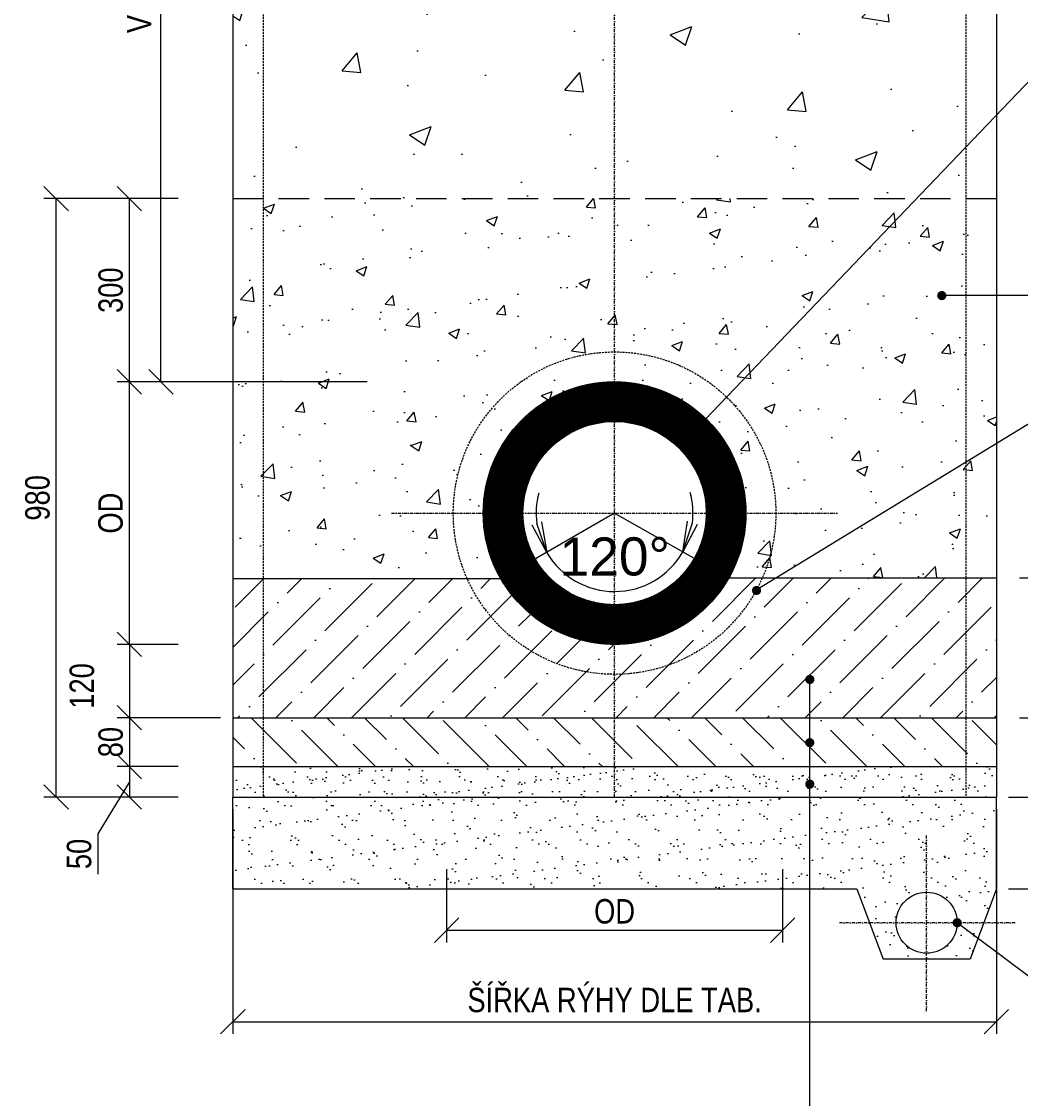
# Model space of a CAD drawing. Header units: millimetres. Extents: x 1 to 417021, y 3 to 99846.
# Tile 38 of 53: x 349038 to 350673, y 75573 to 77336. Entities that reach past the tile are written whole.
import ezdxf

# ---------------------------------------------------------------- set-up
doc = ezdxf.new("R2010")
doc.units = ezdxf.units.MM
for name, pattern in [('DASHED', [0.75, 0.5, -0.25]), ('OSA', [10, 5, -2.5, 0, -2.5]), ('ČÁRKOVANÁ2', [9.524999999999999, 6.35, -3.175])]:
    doc.linetypes.add(name, pattern=pattern)
doc.layers.get('Defpoints').update_dxf_attribs({"color": 6, "lineweight": 5})
doc.styles.add('AC', font='arial.ttf')
doc.styles.add('ROMANS', font='ARIALN.TTF')
doc.styles.add('TPkoty', font='arial.ttf', dxfattribs={"width": 0.8, "height": 2})
doc.dimstyles.new('STAVEB', dxfattribs={"dimscale": 25, "dimtxt": 2.5, "dimasz": 2, "dimexe": 1, "dimexo": 0, "dimgap": 1, "dimtad": 1, "dimdec": 0, "dimzin": 0, "dimdsep": 46, "dimtxsty": 'ROMANS', "dimblk1": 'OBLIQUE', "dimblk2": 'OBLIQUE', "dimsah": 1, "dimcen": 0, "dimdle": 1, "dimadec": 0, "dimazin": 0, "dimtfac": 0.09, "dimtdec": 0, "dimtmove": 2, "dimatfit": 3, "dimldrblk": 'OBLIQUE', "dimfxl": 1, "dimtolj": 1, "dimtzin": 0, "dimarcsym": 0})
doc.dimstyles.new('TPM', dxfattribs={"dimscale": 0, "dimtxt": 2, "dimasz": 2, "dimexe": 1, "dimexo": 1, "dimgap": 0.5, "dimtad": 1, "dimzin": 1, "dimtxsty": 'TPkoty', "dimblk": 'OBLIQUE', "dimcen": 2.5, "dimclrd": 256, "dimclre": 256, "dimclrt": 256, "dimazin": 0, "dimtfac": 1, "dimtmove": 1, "dimatfit": 3, "dimfxl": 5, "dimtfillclr": 256, "dimarcsym": 0})

# ---------------------------------------------------------------- blocks, each defined once
blk = doc.blocks.new('_Oblique')
at = {"color": 0, "linetype": 'ByBlock', "lineweight": -2}
blk.add_line((-0.5, -0.5), (0.5, 0.5), dxfattribs=at)
blk = doc.blocks.new('*D72')
at = {"lineweight": -2, "transparency": 16777216}
for p, q in [((349383.3689348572, 76046.4309695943), (349383.3689348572, 75678.59777263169)), ((350633.3689348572, 76046.4309695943), (350633.3689348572, 75678.59777263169)), ((349383.3689348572, 75698.59777263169), (350633.3689348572, 75698.59777263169))]:
    blk.add_line(p, q, dxfattribs=at)
at = {"layer": 'Defpoints', "color": 0, "transparency": 16777216}
for p in [(349383.3689348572, 76066.4309695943), (350633.3689348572, 76066.4309695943), (350633.3689348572, 75698.59777263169)]:
    blk.add_point(p, dxfattribs=at)
at = {"lineweight": -2, "transparency": 16777216, "xscale": 40, "yscale": 40, "zscale": 40, "rotation": 180}
blk.add_blockref('_Oblique', (349383.3689348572, 75698.59777263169), dxfattribs=at)
at = {"lineweight": -2, "transparency": 16777216, "xscale": 40, "yscale": 40, "zscale": 40}
blk.add_blockref('_Oblique', (350633.3689348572, 75698.59777263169), dxfattribs=at)
at = {"transparency": 16777216, "insert": (350008.3689348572, 75733.98658572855), "char_height": 40, "attachment_point": 5, "style": 'TPkoty'}
blk.add_mtext('ŠÍŘKA RÝHY DLE TAB.', dxfattribs=at)
blk = doc.blocks.new('*D73')
at = {"lineweight": -2, "transparency": 16777216}
for p, q in [((349733.3689348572, 75948.33055269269), (349733.3689348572, 75828.49613174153)), ((350283.3689348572, 75948.33055269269), (350283.3689348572, 75828.49613174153)), ((349733.3689348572, 75848.49613174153), (350283.3689348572, 75848.49613174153))]:
    blk.add_line(p, q, dxfattribs=at)
at = {"layer": 'Defpoints', "color": 0, "transparency": 16777216}
for p in [(349733.3689348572, 75968.33055269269), (350283.3689348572, 75968.33055269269), (350283.3689348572, 75848.49613174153)]:
    blk.add_point(p, dxfattribs=at)
at = {"lineweight": -2, "transparency": 16777216, "xscale": 40, "yscale": 40, "zscale": 40, "rotation": 180}
blk.add_blockref('_Oblique', (349733.3689348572, 75848.49613174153), dxfattribs=at)
at = {"lineweight": -2, "transparency": 16777216, "xscale": 40, "yscale": 40, "zscale": 40}
blk.add_blockref('_Oblique', (350283.3689348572, 75848.49613174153), dxfattribs=at)
at = {"transparency": 16777216, "insert": (350008.3689348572, 75879.19190254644), "char_height": 40, "attachment_point": 5, "style": 'TPkoty'}
blk.add_mtext('OD', dxfattribs=at)
blk = doc.blocks.new('*D74')
at = {"lineweight": -2, "transparency": 16777216}
for p, q in [((349061.6707671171, 78181.43096957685), (349285.7798462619, 78181.43096957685)), ((349265.7798462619, 76746.43096959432), (349265.7798462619, 78181.43096957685)), ((349603.2872887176, 76746.43096959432), (349245.7798462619, 76746.43096959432))]:
    blk.add_line(p, q, dxfattribs=at)
at = {"layer": 'Defpoints', "color": 0, "transparency": 16777216}
for p in [(349041.6707671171, 78181.43096957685), (349265.7798462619, 78181.43096957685), (349623.2872887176, 76746.43096959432)]:
    blk.add_point(p, dxfattribs=at)
at = {"lineweight": -2, "transparency": 16777216, "xscale": 40, "yscale": 40, "zscale": 40}
for p, rotation in [((349265.7798462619, 78181.43096957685), 90), ((349265.7798462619, 76746.43096959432), 270)]:
    blk.add_blockref('_Oblique', p, dxfattribs=dict(at, rotation=rotation))
at = {"transparency": 16777216, "insert": (349230.391033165, 77463.93096958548), "char_height": 40, "attachment_point": 5, "rotation": 90, "style": 'TPkoty'}
blk.add_mtext('VÝŠKA KRYTÍ', dxfattribs=at)
blk = doc.blocks.new('*D76')
at = {"lineweight": -2, "transparency": 16777216}
for p, q in [((349294.1018938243, 76746.43096959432), (349194.1160944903, 76746.43096959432)), ((349214.1160944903, 76316.43096959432), (349214.1160944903, 76746.43096959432)), ((349294.026946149, 76316.43096959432), (349194.1160944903, 76316.43096959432))]:
    blk.add_line(p, q, dxfattribs=at)
at = {"layer": 'Defpoints', "color": 0, "transparency": 16777216}
for p in [(349214.1160944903, 76746.43096959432), (349314.1018938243, 76746.43096959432), (349314.026946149, 76316.43096959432)]:
    blk.add_point(p, dxfattribs=at)
at = {"lineweight": -2, "transparency": 16777216, "xscale": 40, "yscale": 40, "zscale": 40}
for p, rotation in [((349214.1160944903, 76746.43096959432), 90), ((349214.1160944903, 76316.43096959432), 270)]:
    blk.add_blockref('_Oblique', p, dxfattribs=dict(at, rotation=rotation))
at = {"transparency": 16777216, "insert": (349183.4203236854, 76531.43096959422), "char_height": 40, "attachment_point": 5, "rotation": 90, "style": 'TPkoty'}
blk.add_mtext('OD', dxfattribs=at)
blk = doc.blocks.new('*D77')
at = {"lineweight": -2, "transparency": 16777216}
for p, q in [((349294.1018938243, 77046.43096959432), (349194.1160944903, 77046.43096959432)), ((349214.1160944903, 76746.43096959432), (349214.1160944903, 77046.43096959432)), ((349294.1018938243, 76746.43096959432), (349194.1160944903, 76746.43096959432))]:
    blk.add_line(p, q, dxfattribs=at)
at = {"layer": 'Defpoints', "color": 0, "transparency": 16777216}
for p in [(349214.1160944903, 77046.43096959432), (349314.1018938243, 77046.43096959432), (349314.1018938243, 76746.43096959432)]:
    blk.add_point(p, dxfattribs=at)
at = {"lineweight": -2, "transparency": 16777216, "xscale": 40, "yscale": 40, "zscale": 40}
for p, rotation in [((349214.1160944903, 77046.43096959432), 90), ((349214.1160944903, 76746.43096959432), 270)]:
    blk.add_blockref('_Oblique', p, dxfattribs=dict(at, rotation=rotation))
at = {"transparency": 16777216, "insert": (349183.6795324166, 76896.43096959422), "char_height": 40, "attachment_point": 5, "rotation": 90, "style": 'TPkoty'}
blk.add_mtext('300', dxfattribs=at)
blk = doc.blocks.new('*D78')
at = {"lineweight": -2, "transparency": 16777216}
for p, q in [((349294.0468300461, 76316.43096959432), (349194.1160944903, 76316.43096959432)), ((349214.1160944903, 76316.43096959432), (349214.1160944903, 76196.43096959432)), ((349294.1018938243, 76196.43096959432), (349194.1160944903, 76196.43096959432))]:
    blk.add_line(p, q, dxfattribs=at)
at = {"layer": 'Defpoints', "color": 0, "transparency": 16777216}
for p in [(349314.0468300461, 76316.43096959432), (349214.1160944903, 76196.43096959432), (349314.1018938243, 76196.43096959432)]:
    blk.add_point(p, dxfattribs=at)
at = {"lineweight": -2, "transparency": 16777216, "xscale": 40, "yscale": 40, "zscale": 40}
for p, rotation in [((349214.1160944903, 76316.43096959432), 90), ((349214.1160944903, 76196.43096959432), 270)]:
    blk.add_blockref('_Oblique', p, dxfattribs=dict(at, rotation=rotation))
at = {"transparency": 16777216, "insert": (349136.5221025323, 76248.45101880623), "char_height": 40, "attachment_point": 5, "rotation": 90, "style": 'TPkoty'}
blk.add_mtext('120', dxfattribs=at)
blk = doc.blocks.new('*D79')
at = {"lineweight": -2, "transparency": 16777216}
for p, q in [((349194.1160944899, 77046.43096959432), (349074.2378147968, 77046.43096959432)), ((349094.2378147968, 76066.43096959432), (349094.2378147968, 77046.43096959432)), ((349294.1018938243, 76066.43096959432), (349074.2378147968, 76066.43096959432))]:
    blk.add_line(p, q, dxfattribs=at)
at = {"layer": 'Defpoints', "color": 0, "transparency": 16777216}
for p in [(349094.2378147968, 77046.43096959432), (349214.1160944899, 77046.43096959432), (349314.1018938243, 76066.43096959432)]:
    blk.add_point(p, dxfattribs=at)
at = {"lineweight": -2, "transparency": 16777216, "xscale": 40, "yscale": 40, "zscale": 40}
for p, rotation in [((349094.2378147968, 77046.43096959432), 90), ((349094.2378147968, 76066.43096959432), 270)]:
    blk.add_blockref('_Oblique', p, dxfattribs=dict(at, rotation=rotation))
at = {"transparency": 16777216, "insert": (349063.8148952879, 76556.43096959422), "char_height": 40, "attachment_point": 5, "rotation": 90, "style": 'TPkoty'}
blk.add_mtext('980', dxfattribs=at)
blk = doc.blocks.new('_OPEN')
at = {"color": 0, "linetype": 'ByBlock'}
for p, q in [((-1, 0.1666666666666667), (0, 0)), ((0, 0), (-1, -0.1666666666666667)), ((0, 0), (-1, 0))]:
    blk.add_line(p, q, dxfattribs=at)
blk = doc.blocks.new('*D71')
at = {"color": 0, "lineweight": -2, "ltscale": 10, "transparency": 16777216}
for start, end in [(165.1464059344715, 187.604408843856), (352.8778656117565, 15.33586852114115), (210.0624117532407, 330.419862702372)]:
    blk.add_arc((350008.3689348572, 76531.43096959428), 128.3823239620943, start, end, dxfattribs=at)
at = {"layer": 'Defpoints', "color": 0, "ltscale": 10, "transparency": 16777216}
for p in [(350008.3689348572, 76531.43096959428), (350008.3689348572, 76531.43096959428), (349822.2906822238, 76423.72821244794), (350195.3471489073, 76425.29828155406), (349964.8421043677, 76410.65251069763)]:
    blk.add_point(p, dxfattribs=at)
at = {"color": 0, "lineweight": -2, "ltscale": 10, "transparency": 16777216, "xscale": 50, "yscale": 50, "zscale": 50}
for p, rotation in [((349897.2565696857, 76467.11873582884), 288.8334102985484), ((350120.0186913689, 76468.05626662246), 251.6488641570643)]:
    blk.add_blockref('_OPEN', p, dxfattribs=dict(at, rotation=rotation))
at = {"color": 0, "ltscale": 10, "transparency": 16777216, "insert": (350008.6697317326, 76459.9600903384), "char_height": 62.5, "attachment_point": 5, "rotation": 0.24113722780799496, "style": 'AC'}
blk.add_mtext('\\A1;120°', dxfattribs=at)
blk = doc.blocks.new('*D80')
at = {"lineweight": -2, "transparency": 16777216}
for p, q in [((349363.3689348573, 76196.43096959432), (349194.1160944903, 76196.43096959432)), ((349214.1160944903, 76196.43096959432), (349214.1160944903, 76116.43096959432)), ((349294.1018938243, 76116.43096959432), (349194.1160944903, 76116.43096959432))]:
    blk.add_line(p, q, dxfattribs=at)
at = {"layer": 'Defpoints', "color": 0, "transparency": 16777216}
for p in [(349383.3689348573, 76196.43096959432), (349214.1160944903, 76116.43096959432), (349314.1018938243, 76116.43096959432)]:
    blk.add_point(p, dxfattribs=at)
at = {"lineweight": -2, "transparency": 16777216, "xscale": 40, "yscale": 40, "zscale": 40}
for p, rotation in [((349214.1160944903, 76196.43096959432), 90), ((349214.1160944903, 76116.43096959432), 270)]:
    blk.add_blockref('_Oblique', p, dxfattribs=dict(at, rotation=rotation))
at = {"transparency": 16777216, "insert": (349183.6931749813, 76156.43096959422), "char_height": 40, "attachment_point": 5, "rotation": 90, "style": 'TPkoty'}
blk.add_mtext('80', dxfattribs=at)
blk = doc.blocks.new('*D81')
at = {"lineweight": -2, "transparency": 16777216}
for p, q in [((349294.1018938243, 76116.43096959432), (349194.1160944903, 76116.43096959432)), ((349214.1160944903, 76116.43096959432), (349214.1160944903, 76066.43096959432)), ((349214.1160944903, 76091.43096959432), (349162.3444442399, 76006.21460931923)), ((349294.1018938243, 76066.43096959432), (349194.1160944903, 76066.43096959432)), ((349162.3444442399, 76006.21460931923), (349162.3444442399, 75940.48473210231))]:
    blk.add_line(p, q, dxfattribs=at)
at = {"layer": 'Defpoints', "color": 0, "transparency": 16777216}
for p in [(349314.1018938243, 76116.43096959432), (349214.1160944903, 76066.43096959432), (349314.1018938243, 76066.43096959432)]:
    blk.add_point(p, dxfattribs=at)
at = {"lineweight": -2, "transparency": 16777216, "xscale": 40, "yscale": 40, "zscale": 40}
for p, rotation in [((349214.1160944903, 76116.43096959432), 90), ((349214.1160944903, 76066.43096959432), 270)]:
    blk.add_blockref('_Oblique', p, dxfattribs=dict(at, rotation=rotation))
at = {"transparency": 16777216, "insert": (349131.9215247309, 75973.34967071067), "char_height": 40, "attachment_point": 5, "rotation": 90, "style": 'TPkoty'}
blk.add_mtext('50', dxfattribs=at)
blk = doc.blocks.new('*D82')
at = {"lineweight": -2, "transparency": 16777216}
for p, q in [((350671.2274160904, 76425.29828155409), (350805.4687977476, 76425.29828155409)), ((350785.4687977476, 76425.29828155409), (350785.4687977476, 76196.43096959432)), ((350671.2274160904, 76196.43096959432), (350805.4687977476, 76196.43096959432))]:
    blk.add_line(p, q, dxfattribs=at)
at = {"layer": 'Defpoints', "color": 0, "transparency": 16777216}
for p in [(350651.2274160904, 76425.29828155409), (350651.2274160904, 76196.43096959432), (350785.4687977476, 76196.43096959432)]:
    blk.add_point(p, dxfattribs=at)
at = {"lineweight": -2, "transparency": 16777216, "xscale": 40, "yscale": 40, "zscale": 40}
for p, rotation in [((350785.4687977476, 76425.29828155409), 90), ((350785.4687977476, 76196.43096959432), 270)]:
    blk.add_blockref('_Oblique', p, dxfattribs=dict(at, rotation=rotation))
at = {"transparency": 16777216, "insert": (350755.0322356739, 76310.8646255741), "char_height": 40, "attachment_point": 5, "rotation": 90, "style": 'TPkoty'}
blk.add_mtext('230', dxfattribs=at)
blk = doc.blocks.new('*D75')
at = {"lineweight": -2, "transparency": 16777216}
for p, q in [((350653.3689348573, 76066.43096959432), (350805.4687977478, 76066.43096959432)), ((350785.4687977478, 75916.43096959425), (350785.4687977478, 76066.43096959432)), ((350653.3689348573, 75916.43096959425), (350805.4687977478, 75916.43096959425))]:
    blk.add_line(p, q, dxfattribs=at)
at = {"layer": 'Defpoints', "color": 0, "transparency": 16777216}
for p in [(350633.3689348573, 76066.43096959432), (350785.4687977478, 76066.43096959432), (350633.3689348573, 75916.43096959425)]:
    blk.add_point(p, dxfattribs=at)
at = {"lineweight": -2, "transparency": 16777216, "xscale": 40, "yscale": 40, "zscale": 40}
for p, rotation in [((350785.4687977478, 76066.43096959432), 90), ((350785.4687977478, 75916.43096959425), 270)]:
    blk.add_blockref('_Oblique', p, dxfattribs=dict(at, rotation=rotation))
at = {"transparency": 16777216, "insert": (350755.0458782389, 75991.43096959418), "char_height": 40, "attachment_point": 5, "rotation": 90, "style": 'TPkoty'}
blk.add_mtext('150', dxfattribs=at)

msp = doc.modelspace()

# ---------------------------------------------------------------- hatches: boundary and pattern name
h = msp.add_hatch()
h.set_pattern_fill('AR-CONC', color=256, scale=2)
h.set_pattern_definition([(49.99999999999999, (319024.7626220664, 67896.78184246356), (364.369337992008, -31.87817107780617), [38.1, -419.1]), (355, (319024.7626220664, 67896.78184246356), (-70.48684284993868, 382.1136904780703), [30.48, -335.28116834]), (100.4514447, (319055.1266360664, 67894.12533546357), (293.8824941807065, 350.2355038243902), [32.38001759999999, -356.1804891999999]), (46.18420000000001, (319024.7626220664, 67998.38184246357), (542.1580817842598, -84.0846558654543), [57.15, -628.65]), (96.63555760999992, (319069.9424220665, 67991.37484246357), (474.808268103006, 494.8522491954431), [48.57004628, -534.27121632]), (351.1841511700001, (319024.7626220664, 67998.38184246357), (474.8082681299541, 494.8522491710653), [45.71993414, -502.91946384]), (21, (319075.5626220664, 67972.98184246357), (303.228782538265, -204.5303963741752), [38.1, -419.1]), (326.0000000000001, (319075.5626220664, 67972.98184246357), (123.6040566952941, 368.3759322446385), [30.48, -335.28]), (71.45144499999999, (319100.8316872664, 67955.93764266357), (426.8328385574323, 163.8455377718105), [32.3800176, -356.1798752]), (37.50000000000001, (319024.7626220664, 67896.78184246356), (6.177206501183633, 169.1100777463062), [0, -331.216, 0, -340.36, 0, -336.55]), (7.499999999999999, (319024.7626220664, 67896.78184246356), (133.6393250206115, 200.361149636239), [0, -194.056, 0, -323.596, 0, -128.27]), (327.5, (318911.4786220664, 67896.78184246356), (271.1811903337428, -11.45748798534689), [0, -127, 0, -396.24, 0, -525.78]), (317.5, (318860.6786220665, 67896.78184246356), (296.2583627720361, 50.85298206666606), [0, -165.1, 0, -263.144, 0, -373.38])])
h.paths.add_polyline_path([(350008.3689348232, 78031.43096959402), (349433.3689348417, 78031.43096959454), (349433.368934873, 77046.43096959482), (350008.3689348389, 77046.4309695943)])
h.paths.add_polyline_path([(350597.3689348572, 77661.43096961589), (350008.3689348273, 77661.43096961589), (350008.3689348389, 77046.4309695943), (350502.6768460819, 77046.4309695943), (350597.3689348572, 77145.42793020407)])
h.paths.add_polyline_path([(350597.3689348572, 77145.42793020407), (350502.6768460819, 77046.4309695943), (350597.3689348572, 77046.4309695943)], flags=17)
h.paths.add_polyline_path([(350622.3689348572, 77171.56447494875), (350597.3689348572, 77145.42793020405), (350597.3689348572, 77046.4309695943), (350622.3689348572, 77046.4309695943)])
h.paths.add_polyline_path([(350622.3689348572, 77564.35904809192), (350597.3689348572, 77564.35904809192), (350597.3689348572, 77145.42793020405), (350622.3689348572, 77171.56447494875)])
h.paths.add_polyline_path([(350622.3689348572, 77661.43096961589), (350597.3689348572, 77661.43096961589), (350597.3689348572, 77564.35904809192), (350622.3689348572, 77564.35904809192)])
h.paths.add_polyline_path([(349433.3689348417, 78031.43096959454), (349383.3689348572, 78031.43096959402), (349383.3689348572, 77046.4309695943), (349433.368934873, 77046.43096959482)])
h = msp.add_hatch()
h.set_pattern_fill('AR-CONC', color=256)
h.set_pattern_definition([(49.99999999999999, (319024.7626220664, 67896.78184246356), (182.184668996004, -15.93908553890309), [19.05, -209.55]), (355, (319024.7626220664, 67896.78184246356), (-35.24342142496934, 191.0568452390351), [15.24, -167.64058417]), (100.4514447, (319039.9446290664, 67895.45358896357), (146.9412470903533, 175.1177519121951), [16.19000879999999, -178.0902445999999]), (46.18420000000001, (319024.7626220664, 67947.58184246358), (271.0790408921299, -42.04232793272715), [28.575, -314.325]), (96.63555760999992, (319047.3525220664, 67944.07834246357), (237.404134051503, 247.4261245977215), [24.28502314, -267.13560816]), (351.1841511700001, (319024.7626220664, 67947.58184246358), (237.404134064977, 247.4261245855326), [22.85996707, -251.45973192]), (21, (319050.1626220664, 67934.88184246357), (151.6143912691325, -102.2651981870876), [19.05, -209.55]), (326.0000000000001, (319050.1626220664, 67934.88184246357), (61.80202834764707, 184.1879661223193), [15.24, -167.64]), (71.45144499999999, (319062.7971546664, 67926.35974256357), (213.4164192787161, 81.92276888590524), [16.1900088, -178.0899376]), (37.50000000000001, (319024.7626220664, 67896.78184246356), (3.088603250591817, 84.55503887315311), [0, -165.608, 0, -170.18, 0, -168.275]), (7.499999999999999, (319024.7626220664, 67896.78184246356), (66.81966251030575, 100.1805748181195), [0, -97.02799999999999, 0, -161.798, 0, -64.135]), (327.5, (318968.1206220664, 67896.78184246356), (135.5905951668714, -5.728743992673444), [0, -63.5, 0, -198.12, 0, -262.89]), (317.5, (318942.7206220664, 67896.78184246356), (148.129181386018, 25.42649103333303), [0, -82.55, 0, -131.572, 0, -186.69])])
edge = h.paths.add_edge_path()
edge.add_arc((350008.3689348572, 76531.4309695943), 267.5000000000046, 90, 130.2868958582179, ccw=False)
edge.add_line((350008.3689348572, 76798.9309695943), (350008.3689348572, 77046.4309695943))
edge.add_line((350008.3689348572, 77046.4309695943), (349491.6548446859, 77046.4309695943))
edge.add_line((349491.6548446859, 77046.4309695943), (349835.3993334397, 76735.48431307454))
edge = h.paths.add_edge_path()
edge.add_line((350008.3689348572, 76746.4309695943), (350008.3689348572, 76798.9309695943))
edge.add_arc((350008.3689348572, 76531.4309695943), 267.5000000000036, 90, 130.2868958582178)
edge.add_line((349835.3993334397, 76735.48431307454), (349874.7620065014, 76699.87736669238))
edge.add_arc((350008.3689348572, 76531.4309695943), 215.0000000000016, 90, 128.4204585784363, ccw=False)
edge = h.paths.add_edge_path()
edge.add_line((349491.6548446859, 77046.4309695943), (349383.3689348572, 77046.4309695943))
edge.add_line((349383.3689348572, 77046.4309695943), (349383.3689348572, 76423.72821244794))
edge.add_line((349383.3689348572, 76423.72821244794), (349763.509044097, 76423.72821244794))
edge.add_arc((350008.3689348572, 76531.43096959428), 267.5, 179.9999999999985, 203.7425160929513, ccw=False)
edge.add_arc((350008.3689348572, 76531.4309695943), 267.5, 130.2868958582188, 180.0000000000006, ccw=False)
edge.add_line((349835.3993334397, 76735.48431307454), (349491.6548446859, 77046.4309695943))
edge = h.paths.add_edge_path()
edge.add_line((349740.8689348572, 76531.4309695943), (349793.3689348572, 76531.4309695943))
edge.add_arc((350008.3689348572, 76531.4309695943), 214.9999999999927, 128.4204585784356, 180.0000000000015, ccw=False)
edge.add_line((349874.7620065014, 76699.87736669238), (349835.3993334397, 76735.48431307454))
edge.add_arc((350008.3689348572, 76531.4309695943), 267.4999999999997, 130.2868958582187, 180.0000000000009)
edge = h.paths.add_edge_path()
edge.add_line((350008.3689348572, 76798.9309695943), (350008.3689348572, 76746.4309695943))
edge.add_arc((350008.3689348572, 76531.4309695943), 214.9999999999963, 45.52095095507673, 90, ccw=False)
edge.add_line((350159.0083425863, 76684.83490969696), (350196.8993742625, 76721.20062843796))
edge.add_arc((350008.3689348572, 76531.4309695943), 267.4999999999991, 45.18768641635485, 90)
edge = h.paths.add_edge_path()
edge.add_line((350196.8993742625, 76721.20062843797), (350535.7710805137, 77046.4309695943))
edge.add_line((350535.7710805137, 77046.4309695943), (350008.3689348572, 77046.4309695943))
edge.add_line((350008.3689348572, 77046.4309695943), (350008.3689348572, 76798.9309695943))
edge.add_arc((350008.3689348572, 76531.4309695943), 267.4999999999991, 45.18768641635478, 90, ccw=False)
edge = h.paths.add_edge_path()
edge.add_line((350196.8993742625, 76721.20062843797), (350159.0083425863, 76684.83490969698))
edge.add_arc((350008.3689348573, 76531.4309695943), 214.9999999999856, -1.0231815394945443e-12, 45.5209509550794, ccw=False)
edge.add_line((350223.3689348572, 76531.4309695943), (350275.8689348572, 76531.4309695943))
edge.add_arc((350008.3689348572, 76531.4309695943), 267.5, 0, 45.18768641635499)
edge = h.paths.add_edge_path()
edge.add_arc((350008.3689348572, 76531.4309695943), 267.5, -23.37564325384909, 9.094947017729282e-13, ccw=False)
edge.add_line((350253.9134369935, 76425.29828155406), (350566.5654127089, 76425.29828155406))
edge.add_line((350566.5654127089, 76425.29828155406), (350633.3689348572, 76524.76716347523))
edge.add_line((350633.3689348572, 76524.76716347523), (350633.3689348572, 77046.4309695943))
edge.add_line((350633.3689348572, 77046.4309695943), (350535.7710805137, 77046.4309695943))
edge.add_line((350535.7710805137, 77046.4309695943), (350196.8993742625, 76721.20062843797))
edge.add_arc((350008.3689348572, 76531.4309695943), 267.4999999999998, 0, 45.18768641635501, ccw=False)
edge = h.paths.add_edge_path()
edge.add_line((350275.8689348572, 76531.4309695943), (350223.3689348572, 76531.4309695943))
edge.add_arc((350008.3689348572, 76531.4309695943), 214.9999999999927, 330.4198627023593, 359.99999999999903, ccw=False)
edge.add_line((350195.3471489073, 76425.29828155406), (350253.9134369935, 76425.29828155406))
edge.add_arc((350008.3689348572, 76531.4309695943), 267.4999999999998, 336.6243567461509, 360.0000000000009)
edge = h.paths.add_edge_path(flags=17)
edge.add_line((349793.3689348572, 76531.4309695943), (349740.8689348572, 76531.4309695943))
edge.add_arc((350008.3689348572, 76531.43096959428), 267.5, 179.9999999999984, 203.7425160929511)
edge.add_line((349763.509044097, 76423.72821244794), (349822.2906822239, 76423.72821244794))
edge.add_arc((350008.3689348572, 76531.4309695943), 215.0000000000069, 180.000000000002, 210.0624117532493, ccw=False)
h.paths.add_polyline_path([(350633.3689348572, 76524.76716347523), (350566.5654127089, 76425.29828155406), (350633.3689348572, 76425.29828155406)], flags=17)
h = msp.add_hatch()
h.set_pattern_fill('ANSI31', color=256, style=0)
h.set_pattern_definition([(45, (297863.4749099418, 72093.572219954), (-0.0883883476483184, 0.0883883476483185), [])])
h.paths.add_polyline_path([(350008.3689348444, 76746.4309695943, 0.4142135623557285), (349793.3689348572, 76531.4309695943), (349858.3689348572, 76531.4309695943, -0.414213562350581), (350008.3689348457, 76681.4309695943)])
h.paths.add_polyline_path([(350008.3689348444, 76746.4309695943), (350008.3689348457, 76681.4309695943, -0.4142135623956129), (350158.3689348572, 76531.4309695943), (350223.3689348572, 76531.4309695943, 0.4142135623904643)])
h.paths.add_polyline_path([(350223.3689348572, 76531.4309695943), (350158.3689348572, 76531.4309695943, -0.1297891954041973), (350138.8188516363, 76457.38490817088), (350195.3471489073, 76425.29828155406, 0.1297891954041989)])
h.paths.add_polyline_path([(350195.3471489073, 76425.29828155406), (350138.8188516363, 76457.38490817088, -0.2699136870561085), (350008.3689348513, 76381.4309695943), (350008.3689348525, 76316.4309695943, 0.2699136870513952)])
h.paths.add_polyline_path([(350008.3689348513, 76381.4309695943, -0.2676573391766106), (349878.5468981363, 76456.28951112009), (349822.2906822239, 76423.72821244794, 0.2676573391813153), (350008.3689348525, 76316.4309695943)])
h.paths.add_polyline_path([(349858.3689348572, 76531.4309695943), (349793.3689348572, 76531.4309695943, 0.1319295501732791), (349822.2906822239, 76423.72821244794), (349878.5468981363, 76456.28951112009, -0.1319295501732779)])
at = {"ltscale": 10}
h = msp.add_hatch(dxfattribs=at)
h.set_pattern_fill('ANSI36', color=256, scale=350, style=0)
h.set_pattern_definition([(45, (297863.4749099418, 72247.28928625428), (23.2019412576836, 85.07378461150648), [109.375, -21.875, 0, -21.875])])
edge = h.paths.add_edge_path()
edge.add_line((349763.509044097, 76423.72821244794), (349383.3689348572, 76423.72821244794))
edge.add_line((349383.3689348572, 76423.72821244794), (349383.3689348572, 76196.4309695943))
edge.add_line((349383.3689348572, 76196.4309695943), (349648.5690149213, 76196.4309695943))
edge.add_line((349648.5690149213, 76196.4309695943), (349658.5690149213, 76396.4309695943))
edge.add_line((349658.5690149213, 76396.4309695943), (349760.1754619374, 76396.4309695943))
edge.add_arc((350008.3689348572, 76741.4309695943), 424.9999999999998, 234.2687080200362, 239.1026029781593)
edge.add_arc((350008.3689348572, 76531.43096959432), 267.5000000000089, 203.7425160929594, 215.3290276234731, ccw=False)
edge = h.paths.add_edge_path()
edge.add_line((349822.2906822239, 76423.72821244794), (349763.509044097, 76423.72821244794))
edge.add_arc((350008.3689348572, 76531.43096959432), 267.5000000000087, 203.7425160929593, 215.3290276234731)
edge.add_arc((350008.3689348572, 76741.4309695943), 425.0000000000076, 239.1026029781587, 270.0000000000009)
edge.add_arc((350008.3689348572, 76531.4309695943), 214.9999999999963, 210.0624117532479, 270.00000000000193, ccw=False)
edge = h.paths.add_edge_path()
edge.add_arc((350008.3689348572, 76741.4309695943), 424.9999999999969, 234.2687080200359, 239.1026029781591, ccw=False)
edge.add_line((349760.1754619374, 76396.4309695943), (349658.5690149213, 76396.4309695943))
edge.add_line((349658.5690149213, 76396.4309695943), (349648.5690149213, 76196.4309695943))
edge.add_line((349648.5690149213, 76196.4309695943), (350008.3689348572, 76196.4309695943))
edge.add_line((350008.3689348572, 76196.4309695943), (350008.3689348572, 76263.93096959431))
edge.add_arc((350008.3689348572, 76531.43096959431), 267.5000000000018, 215.3290276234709, 270, ccw=False)
edge = h.paths.add_edge_path(flags=17)
edge.add_arc((350008.3689348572, 76741.4309695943), 425.0000000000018, 239.1026029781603, 270.00000000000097, ccw=False)
edge.add_arc((350008.3689348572, 76531.43096959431), 267.5000000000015, 215.3290276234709, 270)
edge.add_line((350008.3689348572, 76263.93096959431), (350008.3689348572, 76316.4309695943))
edge = h.paths.add_edge_path(flags=17)
edge.add_arc((350008.3689348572, 76741.4309695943), 424.9999999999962, 269.99999999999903, 300.8973970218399, ccw=False)
edge.add_line((350008.3689348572, 76316.4309695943), (350008.3689348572, 76263.93096959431))
edge.add_arc((350008.3689348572, 76531.43096959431), 267.4999999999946, 269.9999999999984, 324.6709723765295)
edge = h.paths.add_edge_path()
edge.add_line((350253.9134369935, 76425.29828155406), (350195.3471489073, 76425.29828155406))
edge.add_arc((350008.3689348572, 76531.43096959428), 214.9999999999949, 270.00000000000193, 330.41986270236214, ccw=False)
edge.add_arc((350008.3689348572, 76741.4309695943), 425.0000000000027, 270.0000000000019, 300.8973970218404)
edge.add_arc((350008.3689348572, 76531.43096959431), 267.5000000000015, 324.6709723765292, 336.6243567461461)
edge = h.paths.add_edge_path()
edge.add_line((350633.3689348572, 76425.29828155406), (350253.9134369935, 76425.29828155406))
edge.add_arc((350008.3689348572, 76531.43096959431), 267.5000000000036, 324.6709723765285, 336.62435674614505, ccw=False)
edge.add_arc((350008.3689348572, 76741.43096959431), 425.0000000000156, 300.8973970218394, 305.7312919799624)
edge.add_line((350256.562407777, 76396.4309695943), (350358.1688547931, 76396.4309695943))
edge.add_line((350358.1688547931, 76396.4309695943), (350368.1688547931, 76196.4309695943))
edge.add_line((350368.1688547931, 76196.4309695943), (350633.3689348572, 76196.4309695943))
edge.add_line((350633.3689348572, 76196.4309695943), (350633.3689348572, 76425.29828155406))
edge = h.paths.add_edge_path()
edge.add_line((350358.1688547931, 76396.4309695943), (350256.562407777, 76396.4309695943))
edge.add_arc((350008.3689348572, 76741.43096959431), 425.0000000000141, 300.8973970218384, 305.73129197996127, ccw=False)
edge.add_arc((350008.3689348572, 76531.43096959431), 267.4999999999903, 269.9999999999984, 324.6709723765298, ccw=False)
edge.add_line((350008.3689348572, 76263.93096959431), (350008.3689348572, 76196.4309695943))
edge.add_line((350008.3689348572, 76196.4309695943), (350368.1688547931, 76196.4309695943))
edge.add_line((350368.1688547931, 76196.4309695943), (350358.1688547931, 76396.4309695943))
h = msp.add_hatch(dxfattribs=at)
h.set_pattern_fill('ANSI36', color=256, scale=350, angle=90, style=0)
h.set_pattern_definition([(135, (297863.4749099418, 72247.28928625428), (-85.07378461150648, 23.2019412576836), [109.375, -21.875, 0, -21.875])])
h.paths.add_polyline_path([(350008.3689348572, 76196.4309695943), (349383.3689348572, 76196.4309695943), (349383.3689348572, 76116.4309695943), (350008.3689348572, 76116.4309695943)])
h.paths.add_polyline_path([(350633.3689348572, 76196.4309695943), (350008.3689348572, 76196.4309695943), (350008.3689348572, 76116.4309695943), (350633.3689348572, 76116.4309695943)])
h = msp.add_hatch()
h.set_pattern_fill('AR-SAND', color=256, scale=20, style=0)
h.set_pattern_definition([(37.50000000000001, (297863.4749099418, 72247.28928625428), (-1.259867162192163, 38.53647538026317), [0, -30.4, 0, -34, 0, -32.5]), (7.499999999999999, (297863.4749099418, 72247.28928625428), (35.39553410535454, 56.44292130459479), [0, -16.4, 0, -27.4, 0, -10.5]), (327.5, (297838.8749099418, 72247.28928625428), (62.28283723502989, 0.1131810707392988), [0, -10, 0, -36, 0, -47]), (317.5, (297838.8749099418, 72247.28928625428), (60.12253209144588, 17.55351129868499), [0, -5, 0, -23.6, 0, -27])])
h.paths.add_polyline_path([(350008.3689348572, 76116.4309695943), (349383.3689348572, 76116.4309695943), (349383.3689348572, 76066.4309695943), (350008.3689348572, 76066.4309695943)])
h.paths.add_polyline_path([(350633.3689348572, 76116.4309695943), (350008.3689348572, 76116.4309695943), (350008.3689348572, 76066.4309695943), (350633.3689348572, 76066.4309695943)])
h = msp.add_hatch()
h.set_pattern_fill('AR-SAND', color=256)
h.set_pattern_definition([(37.50000000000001, (17859.81853687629, 996.3828730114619), (-1.600031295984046, 48.94132373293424), [0, -38.608, 0, -43.18, 0, -41.275]), (7.499999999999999, (17859.81853687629, 996.3828730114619), (44.95232831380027, 71.68251005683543), [0, -20.828, 0, -34.798, 0, -13.335]), (327.5, (17828.57653687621, 996.3828730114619), (79.0992370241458, 0.1437184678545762), [0, -12.7, 0, -45.72, 0, -59.69]), (317.5, (17828.57653687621, 996.3828730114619), (76.35564524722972, 22.29293232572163), [0, -6.35, 0, -29.972, 0, -34.29])])
h.paths.add_polyline_path([(349958.3689348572, 76066.4309695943), (349415.2115004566, 76066.4309695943), (349383.3689348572, 75969.84347516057), (349383.3689348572, 75916.43096959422), (349958.3689348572, 75916.43096959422)])
h.paths.add_polyline_path([(349415.2115004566, 76066.4309695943), (349383.3689348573, 76066.4309695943), (349383.3689348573, 75969.84347516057)], flags=17)
edge = h.paths.add_edge_path()
edge.add_line((350633.3689348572, 76066.4309695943), (349958.3689348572, 76066.4309695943))
edge.add_line((349958.3689348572, 76066.4309695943), (349958.3689348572, 75916.43096959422))
edge.add_line((349958.3689348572, 75916.43096959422), (350405.0787060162, 75916.43096959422))
edge.add_line((350405.0787060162, 75916.43096959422), (350448.1458472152, 75800.91402230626))
edge.add_line((350448.1458472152, 75800.91402230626), (350519.2238204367, 75800.91402230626))
edge.add_line((350519.2238204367, 75800.91402230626), (350519.2238204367, 75810.74144638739))
edge.add_arc((350519.2238204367, 75860.74144638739), 50, 180, 270, ccw=False)
edge.add_arc((350519.2238204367, 75860.74144638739), 50, 0, 180, ccw=False)
edge.add_line((350569.2238204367, 75860.74144638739), (350603.1296573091, 75835.32159169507))
edge.add_line((350603.1296573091, 75835.32159169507), (350633.3689348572, 75916.43096959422))
edge.add_line((350633.3689348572, 75916.43096959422), (350633.3689348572, 76066.4309695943))
edge = h.paths.add_edge_path(flags=17)
edge.add_line((350603.1296573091, 75835.32159169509), (350569.2238204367, 75860.74144638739))
edge.add_arc((350519.2238204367, 75860.74144638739), 50, -90, 0, ccw=False)
edge.add_line((350519.2238204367, 75810.74144638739), (350519.2238204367, 75800.91402230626))
edge.add_line((350519.2238204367, 75800.91402230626), (350590.3017936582, 75800.91402230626))
edge.add_line((350590.3017936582, 75800.91402230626), (350603.1296573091, 75835.32159169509))

# ---------------------------------------------------------------- linework, layer by layer
at = {"linetype": 'OSA'}
for p, q in [((350008.3689348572, 76066.4309695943), (350008.3689348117, 78495.52295453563)), ((349643.3689348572, 76531.4309695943), (350373.3689348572, 76531.4309695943)), ((350519.2238204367, 75715.74144638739), (350519.2238204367, 76005.74144638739)), ((350664.2238204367, 75860.74144638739), (350374.2238204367, 75860.74144638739))]:
    msp.add_line(p, q, dxfattribs=at)
at = {"ltscale": 10}
for p, q in [((349383.3689348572, 78181.43096958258), (349383.3689348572, 76066.4309695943)), ((350691.9649956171, 77244.32449719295), (350132.1318760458, 76659.04036202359)), ((350840.8992464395, 76887.58649858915), (350544.0388982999, 76887.58649858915)), ((350691.9649956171, 76680.8431339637), (350240.328793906, 76405.37295203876)), ((350008.3689348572, 76531.4309695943), (349822.2906822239, 76423.72821244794)), ((350008.3689348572, 76531.4309695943), (350195.3471489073, 76425.29828155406)), ((349822.2906822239, 76423.72821244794), (349383.3689348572, 76423.72821244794)), ((350195.3471489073, 76425.29828155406), (350633.3689348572, 76425.29828155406)), ((350327.9331194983, 75291.09421655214), (350327.9382168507, 76258.98955512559)), ((349383.3689348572, 76196.4309695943), (350633.3689348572, 76196.4309695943)), ((349383.3689348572, 76116.4309695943), (350633.3689348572, 76116.4309695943)), ((349383.3689348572, 76066.4309695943), (350633.3689348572, 76066.4309695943))]:
    msp.add_line(p, q, dxfattribs=at)
at = {"linetype": 'ČÁRKOVANÁ2', "ltscale": 0.5}
for p, q in [((349433.3689348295, 78181.43096958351), (349433.3689349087, 76066.43096957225)), ((350583.3689348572, 78181.43096960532), (350583.3689348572, 76066.4309695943))]:
    msp.add_line(p, q, dxfattribs=at)
for p, q in [((350633.3689348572, 78061.43096961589), (350633.3689348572, 76066.4309695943)), ((349383.3689348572, 76066.43096959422), (350633.3689348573, 76066.43096959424)), ((349383.3689348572, 75916.43096959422), (349383.3689348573, 76066.43096959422)), ((350633.3689348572, 75916.43096959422), (350633.3689348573, 76066.43096959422)), ((349383.3689348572, 75916.43096959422), (350405.0787060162, 75916.43096959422)), ((350405.0787060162, 75916.43096959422), (350448.1458472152, 75800.91402230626)), ((350633.3689348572, 75916.43096959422), (350590.3017936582, 75800.91402230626)), ((350590.3017936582, 75800.91402230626), (350448.1458472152, 75800.91402230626))]:
    msp.add_line(p, q)
at = {"linetype": 'DASHED', "ltscale": 100}
msp.add_line((349383.3689348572, 77046.4309695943), (350633.3689348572, 77046.4309695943), dxfattribs=at)
at = {"linetype": 'Continuous', "const_width": 7.499250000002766}
for points in [[(350540.2885232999, 76887.58649858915, 1), (350547.7892732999, 76887.58649858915, 1)], [(350237.0002884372, 76404.83059996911, 1), (350244.5010384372, 76404.83059996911, 1)], [(350324.1827444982, 76258.98849973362, 1), (350331.6834944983, 76258.98849973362, 1)], [(350324.1827444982, 76155.61344892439, 1), (350331.6834944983, 76155.61344892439, 1)], [(350324.1827444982, 76087.64831549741, 1), (350331.6834944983, 76087.64831549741, 1)], [(350565.4734454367, 75860.74144638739, 1), (350572.9741954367, 75860.74144638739, 1)]]:
    msp.add_lwpolyline(points, format="xyb", close=True, dxfattribs=at)
msp.add_lwpolyline([(350950.4092261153, 75629.47449126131), (350877.6952790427, 75629.47449126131), (350569.2238204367, 75860.74144638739)])
at = {"linetype": 'ČÁRKOVANÁ2', "ltscale": 0.5}
msp.add_circle((350008.3689348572, 76531.43096959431), 264, dxfattribs=at)
at = {"ltscale": 10}
for radius in [215, 150]:
    msp.add_circle((350008.3689348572, 76531.4309695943), radius, dxfattribs=at)
msp.add_circle((350519.2238204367, 75860.74144638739), 50)
at = {"linetype": 'ByBlock', "ltscale": 10}
for p in [(350008.3689348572, 76512.93854554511), (350008.3689348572, 76464.18854554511), (350008.3689348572, 76464.18854554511), (349974.5265272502, 76385.75378849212)]:
    msp.add_point(p, dxfattribs=at)

# ---------------------------------------------------------------- dimensions: what is measured, and where the dimension line sits
for base, p1, p2, text, picture, middle in [((349265.7798462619, 78181.43096957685), (349623.2872887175, 76746.4309695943), (349041.670767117, 78181.43096957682), 'VÝŠKA KRYTÍ', '*D74', (349230.391033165, 77463.93096958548)), ((349214.1160944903, 76746.43096959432), (349314.0269461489, 76316.4309695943), (349314.1018938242, 76746.4309695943), 'OD', '*D76', (349183.4203236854, 76531.43096959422)), ((350785.4687977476, 76196.43096959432), (350651.2274160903, 76425.29828155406), (350651.2274160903, 76196.4309695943), '230', '*D82', (350755.0322356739, 76310.8646255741))]:
    dim = msp.add_linear_dim(base=base, p1=p1, p2=p2, angle=90, text=text, dimstyle='TPM', override={"dimscale": 0, "dimdec": 0, "dimtix": 0, "dimtofl": 1, "dimtmove": 1, "dimatfit": 3})
    dim.commit()
    dim.dimension.update_dxf_attribs({"geometry": picture, "text_midpoint": middle})
for base, p1, p2, picture, middle in [((349094.2378147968, 77046.43096959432), (349314.1018938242, 76066.4309695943), (349214.1160944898, 77046.4309695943), '*D79', (349063.8148952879, 76556.43096959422)), ((349214.1160944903, 77046.43096959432), (349314.1018938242, 76746.4309695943), (349314.1018938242, 77046.4309695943), '*D77', (349183.6795324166, 76896.43096959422)), ((349214.1160944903, 76116.43096959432), (349383.3689348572, 76196.4309695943), (349314.1018938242, 76116.4309695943), '*D80', (349183.6931749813, 76156.43096959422)), ((350785.4687977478, 76066.43096959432), (350633.3689348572, 75916.43096959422), (350633.3689348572, 76066.4309695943), '*D75', (350755.0458782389, 75991.43096959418))]:
    dim = msp.add_linear_dim(base=base, p1=p1, p2=p2, angle=90, dimstyle='TPM', override={"dimscale": 0, "dimdec": 0, "dimtix": 0, "dimtofl": 1, "dimtmove": 1, "dimatfit": 3})
    dim.commit()
    dim.dimension.update_dxf_attribs({"geometry": picture, "text_midpoint": middle})
at = {"ltscale": 10}
dim = msp.add_angular_dim_2l(base=(349964.8421043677, 76410.65251069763), line1=((350008.3689348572, 76531.4309695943), (350195.3471489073, 76425.29828155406)), line2=((350008.3689348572, 76531.4309695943), (349822.2906822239, 76423.72821244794)), dimstyle='STAVEB', override={"dimtxt": 2.5, "dimasz": 2, "dimgap": 1, "dimtxsty": 'AC', "dimblk1": 'OPEN', "dimblk2": 'OPEN', "dimsah": 1, "dimtsz": 0}, dxfattribs=at)
dim.commit()
dim.dimension.update_dxf_attribs({"geometry": '*D71', "text_midpoint": (350008.6697317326, 76459.9600903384)})
for base, p1, p2, picture, middle in [((349214.1160944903, 76196.43096959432), (349314.046830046, 76316.4309695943), (349314.1018938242, 76196.4309695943), '*D78', (349166.9450220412, 76248.45101880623)), ((349214.1160944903, 76066.43096959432), (349314.1018938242, 76116.4309695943), (349314.1018938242, 76066.4309695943), '*D81', (349162.3444442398, 75996.21460931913))]:
    dim = msp.add_linear_dim(base=base, p1=p1, p2=p2, angle=90, dimstyle='TPM', override={"dimscale": 0, "dimdec": 0, "dimtix": 0, "dimtofl": 1, "dimtmove": 1, "dimatfit": 3})
    dim.commit()
    dim.dimension.update_dxf_attribs({"geometry": picture, "text_midpoint": middle, "dimtype": 128})
for base, p1, p2, text, picture, middle in [((350633.3689348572, 75698.59777263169), (349383.3689348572, 76066.4309695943), (350633.3689348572, 76066.4309695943), 'ŠÍŘKA RÝHY DLE TAB.', '*D72', (350008.3689348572, 75733.98658572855)), ((350283.3689348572, 75848.49613174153), (349733.3689348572, 75968.33055269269), (350283.3689348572, 75968.33055269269), 'OD', '*D73', (350008.3689348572, 75879.19190254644))]:
    dim = msp.add_linear_dim(base=base, p1=p1, p2=p2, text=text, dimstyle='TPM', override={"dimscale": 0, "dimdec": 0, "dimtix": 0, "dimtofl": 1, "dimtmove": 1, "dimatfit": 3})
    dim.commit()
    dim.dimension.update_dxf_attribs({"geometry": picture, "text_midpoint": middle})

doc.saveas('drawing.dxf')
